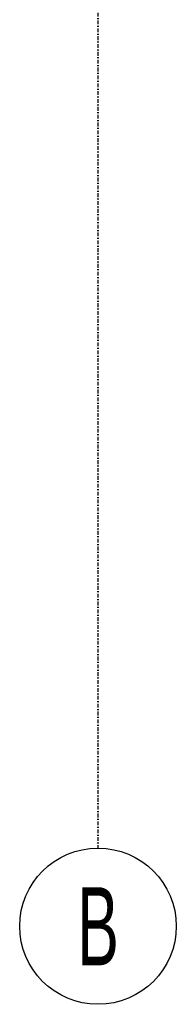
# Model space of a CAD drawing. Header units: centimetres. Extents: x 0 to 55409, y -2708 to 14680.
# Tile 93 of 215: x 50047 to 50099, y 4067 to 4398. Entities that reach past the tile are written whole.
import ezdxf
from ezdxf.enums import TextEntityAlignment as Align

# ---------------------------------------------------------------- set-up
doc = ezdxf.new("R2010")
doc.units = ezdxf.units.CM
doc.header["$LTSCALE"] = 0.01
doc.linetypes.add('DASHDOT2', pattern=[12.7, 6.35, -3.175, 0, -3.175])
doc.layers.add('A-Grid', color=191, linetype='DASHDOT2')
doc.styles.add('BA_ARIAL_0.5', font='IC-Romans.shx', dxfattribs={"width": 0.5})

# ---------------------------------------------------------------- blocks, each defined once
blk = doc.blocks.new('BA_Axis_Mark')
at = {"linetype": 'Continuous'}
blk.add_circle((0, 0), 37.5, dxfattribs=at)
at = {"linetype": 'Continuous', "style": 'BA_ARIAL_0.5', "width": 0.6}
blk.add_attdef('AXIS_NUMBER', text='', height=37.5, dxfattribs=at).set_placement((0, 0), align=Align.MIDDLE_CENTER)
blk = doc.blocks.new('A$7E8814A102C37C')
at = {"layer": 'A-Grid', "ltscale": 20}
blk.add_lwpolyline([(500, -50), (500, -2068)], dxfattribs=at)
at = {"layer": 'A-Grid', "xscale": 0.7000000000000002, "yscale": 0.7000000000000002, "zscale": 0.7000000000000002, "rotation": 360}
blk.add_blockref('BA_Axis_Mark', (500, -2094.25), dxfattribs=at).add_auto_attribs({'AXIS_NUMBER': 'B'})

msp = doc.modelspace()

# ---------------------------------------------------------------- block references
at = {"layer": 'A-Grid', "lineweight": -3}
msp.add_blockref('A$7E8814A102C37C', (49572.82, 6187.604), dxfattribs=at)

doc.saveas('drawing.dxf')
